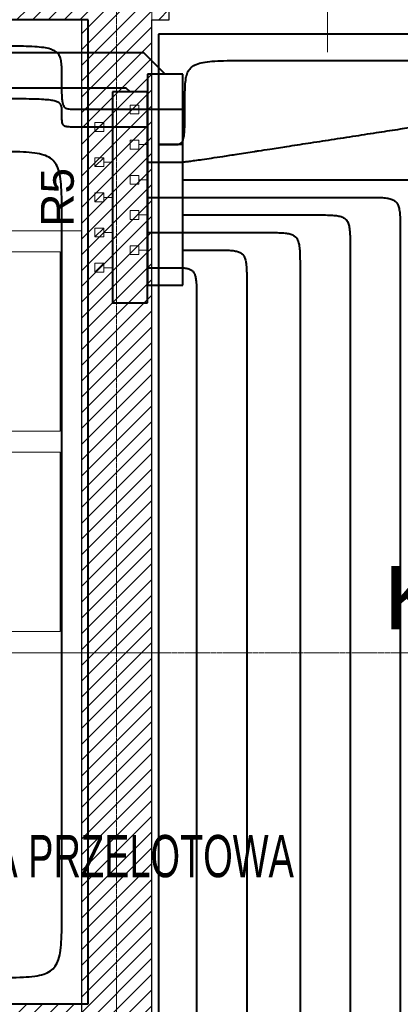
# Model space of a CAD drawing. Header units: millimetres. Extents: x 49908 to 79848, y -11883 to -3092.
# Tile 133 of 222: x 69653 to 69761, y -6127 to -5847. Entities that reach past the tile are written whole.
import ezdxf
from ezdxf.enums import TextEntityAlignment as Align
from ezdxf.lldxf.tags import DXFTag

# ---------------------------------------------------------------- set-up
doc = ezdxf.new("R2010")
doc.units = ezdxf.units.MM
doc.linetypes.add('AUSGEZOGEN', pattern=[0])
doc.linetypes.add('DASHDOT', pattern=[1, 0.5, -0.25, 0, -0.25])
for name, color, linetype, lineweight in [('A opis', 9, 'Continuous', 13), ('A stolarka', 9, 'Continuous', 9), ('A wyp ruchome', 9, 'Continuous', 9), ('A_HATCH', 9, 'Continuous', 9), ('A_MUROWANE', 9, 'Continuous', 25), ('A_OSIE', 9, 'DASHDOT', 9), ('\x9dciany', 9, 'Continuous', 9)]:
    doc.layers.add(name, color=color, linetype=linetype, lineweight=lineweight)
doc.layers.add('IS_Armatura_Therm', color=7, linetype='SOLID')
doc.layers.add('IS_Inne_Urzadzenia_Therm', color=7, linetype='Continuous')
for name, color, linetype, true_color in [('IS_Ogrzewanie_płaszczyznowe', 7, 'SOLID', 0xac00e6), ('IS_Przyłącza_o.p._Powrót', 7, 'DASH', 0x438955), ('IS_Przyłącza_o.p._Zasilanie', 7, 'SOLID', 0xff9124)]:
    doc.layers.add(name, color=color, linetype=linetype, true_color=true_color)
for name, color, linetype, lineweight, true_color in [('IS_Powrót', 7, 'DASH', 25, 0x0000e6), ('IS_Rozdzielacze_Powrót', 5, 'DASH', 25, 0x0000ff), ('IS_Rozdzielacze_Zasilanie', 1, 'SOLID', 25, 0xff0000), ('IS_Rys.pętli_o.p._Powrót', 7, 'DASH', 13, 0x4c9a5f), ('IS_Rys.pętli_o.p._Zasilanie', 7, 'SOLID', 13, 0xff8c1a), ('IS_Zasilanie', 7, 'SOLID', 25, 0xeb0000)]:
    doc.layers.add(name, color=color, linetype=linetype, lineweight=lineweight, true_color=true_color)
doc.styles.add('Arial CE', font='arial.ttf')
tags = doc.linetypes.add('DASH', pattern=[15, 10, -5]).pattern_tags.tags
tags[6:7] = [DXFTag(74, 4), DXFTag(75, 0), DXFTag(340, '0'), DXFTag(46, 0.0), DXFTag(50, 0.0), DXFTag(44, 0.0), DXFTag(45, 0.0)]
tags[4:5] = [DXFTag(74, 4), DXFTag(75, 0), DXFTag(340, '0'), DXFTag(46, 0.0), DXFTag(50, 0.0), DXFTag(44, 0.0), DXFTag(45, 0.0)]
tags = doc.linetypes.add('SOLID', pattern=[10, 10, 0]).pattern_tags.tags
tags[6:7] = [DXFTag(74, 4), DXFTag(75, 0), DXFTag(340, '0'), DXFTag(46, 0.0), DXFTag(50, 0.0), DXFTag(44, 0.0), DXFTag(45, 0.0)]
tags[4:5] = [DXFTag(74, 4), DXFTag(75, 0), DXFTag(340, '0'), DXFTag(46, 0.0), DXFTag(50, 0.0), DXFTag(44, 0.0), DXFTag(45, 0.0)]
pattern_1 = [(45, (16000, 0), (-2.24506403, 2.24506403), [])]

msp = doc.modelspace()

# ---------------------------------------------------------------- hatches: boundary and pattern name
at = {"layer": 'A_HATCH', "transparency": 33554687}
h = msp.add_hatch(dxfattribs=at)
h.set_pattern_fill('ANSI31', color=256, angle=360)
h.set_pattern_definition(pattern_1)
h.paths.add_polyline_path([(69100.47, -6009.74), (69080.47, -6009.74), (69080.47, -6426.63), (69100.47, -6426.63)])
h.paths.add_polyline_path([(69100.47, -5426.63), (69080.47, -5426.63), (69080.47, -5486.63), (68700.47, -5486.63), (68700.47, -5439.13), (68680.47, -5439.13), (68680.47, -5566.63), (68700.47, -5566.63), (68700.47, -5506.63), (69080.47, -5506.63), (69080.47, -5566.63), (69100.47, -5566.63)])
h.paths.add_polyline_path([(69100.47, -4926.63), (69042.97, -4926.63), (69042.97, -4946.63), (69080.47, -4946.63), (69080.47, -5326.63), (69100.47, -5326.63)])
h.paths.add_polyline_path([(68942.97, -4926.63), (68837.97, -4926.63), (68837.97, -4946.63), (68942.97, -4946.63)])
h.paths.add_polyline_path([(69695.47, -5826.63), (69555.47, -5826.63), (69555.47, -5846.63), (69670.47, -5846.63), (69670.47, -6026.63), (69690.47, -6026.63), (69690.47, -5846.63), (69695.47, -5846.63)])
h.paths.add_polyline_path([(69690.47, -6026.63), (69670.47, -6026.63), (69670.47, -6126.63), (69690.47, -6126.63)])
h.paths.add_polyline_path([(69690.47, -6126.63), (69670.47, -6126.63), (69670.47, -6181.63), (69690.47, -6181.63)])
h.paths.add_polyline_path([(69940.47, -5826.63), (69790.47, -5826.63), (69790.47, -5846.63), (69940.47, -5846.63)])
h.paths.add_polyline_path([(69940.47, -5826.63), (69940.47, -5846.63)], flags=17)
h.paths.add_polyline_path([(69790.47, -5826.63), (69785.47, -5826.63), (69785.47, -5846.63), (69790.47, -5846.63)])
h.paths.add_polyline_path([(69325.47, -5826.63), (69325.47, -5846.63), (69465.47, -5846.63), (69465.47, -5826.63)])
h.paths.add_polyline_path([(69300.47, -5851.63), (69280.47, -5851.63), (69280.47, -5966.63), (69290.47, -5966.63), (69300.47, -5966.63)])
h.paths.add_polyline_path([(69300.47, -5439.13), (69280.47, -5439.13), (69280.47, -5813.63), (69300.47, -5813.63)])
h.paths.add_polyline_path([(69280.47, -5014.13), (69300.47, -5014.13), (69300.47, -4926.63), (69280.47, -4926.63)])
h.paths.add_polyline_path([(69300.47, -5039.13), (69280.47, -5039.13), (69280.47, -5414.13), (69300.47, -5414.13)])
h.paths.add_polyline_path([(68700.47, -5839.13), (68680.47, -5839.13), (68680.47, -5909.74), (68700.47, -5909.74)])
h.paths.add_polyline_path([(68700.47, -5814.13), (68700.47, -5826.63), (69080.47, -5826.63), (69080.47, -5909.74), (69100.47, -5909.74), (69100.47, -5666.63), (69080.47, -5666.63), (69080.47, -5806.63), (68700.47, -5806.63), (68700.47, -5666.63), (68680.47, -5666.63), (68680.47, -5814.13)])
h.paths.add_polyline_path([(68680.47, -5014.13), (68700.47, -5014.13), (68700.47, -4946.63), (68737.97, -4946.63), (68737.97, -4926.63), (68680.47, -4926.63)])
h.paths.add_polyline_path([(68700.47, -5039.13), (68680.47, -5039.13), (68680.47, -5314.13), (68700.47, -5314.13)])
h = msp.add_hatch(dxfattribs=at)
h.set_pattern_fill('ANSI31', color=256, angle=360)
h.set_pattern_definition(pattern_1)
h.paths.add_polyline_path([(69465.47, -5846.63), (69450.47, -5846.63), (69450.47, -6126.63), (69300.47, -6126.63), (69300.47, -6138.63), (69490.47, -6138.63), (69490.47, -6126.63), (69465.47, -6126.63)])
h.paths.add_polyline_path([(69490.47, -6314.63), (69300.47, -6314.63), (69300.47, -6326.63), (69490.47, -6326.63)])
h.paths.add_polyline_path([(69490.47, -6138.63), (69480.47, -6138.63), (69480.47, -6226.63), (69490.47, -6226.63)])
h.paths.add_polyline_path([(69670.47, -6126.63), (69580.47, -6126.63), (69580.47, -6138.63), (69670.47, -6138.63)])
h.paths.add_polyline_path([(69545.47, -6438.63), (69555.47, -6438.63), (69565.47, -6438.63), (69565.47, -6426.63), (69533.47, -6426.63), (69533.47, -6586.63), (69545.47, -6586.63)])
h.paths.add_polyline_path([(69433.47, -6426.63), (69425.47, -6426.63), (69425.47, -6586.63), (69431.47, -6586.63), (69431.47, -6438.63), (69433.47, -6438.63)])
h.paths.add_polyline_path([(70000.47, -6426.63), (69785.47, -6426.63), (69785.47, -6438.63), (70000.47, -6438.63)])
h.paths.add_polyline_path([(68725.47, -6370.63), (68700.47, -6370.63), (68700.47, -6382.63), (68725.47, -6382.63)])
h.paths.add_polyline_path([(68835.47, -6370.63), (68830.47, -6370.63), (68820.47, -6370.63), (68815.47, -6370.63), (68815.47, -6382.63), (68835.47, -6382.63)])
h.paths.add_polyline_path([(68965.47, -6370.63), (68925.47, -6370.63), (68925.47, -6382.63), (68965.47, -6382.63)])
h.paths.add_polyline_path([(69080.47, -6370.63), (69055.47, -6370.63), (69055.47, -6382.63), (69080.47, -6382.63)])
h.paths.add_polyline_path([(68960.47, -6225.63), (68950.47, -6225.63), (68950.47, -6370.63), (68960.47, -6370.63)])
h.paths.add_polyline_path([(69080.47, -6198.63), (68700.47, -6198.63), (68700.47, -6210.63), (69080.47, -6210.63)])
h.paths.add_polyline_path([(68960.47, -6210.63), (68950.47, -6210.63), (68950.47, -6225.63), (68960.47, -6225.63)])
h.paths.add_polyline_path([(68960.47, -6183.63), (68950.47, -6183.63), (68950.47, -6198.63), (68960.47, -6198.63)])
h.paths.add_polyline_path([(68960.47, -6038.63), (68950.47, -6038.63), (68950.47, -6183.63), (68960.47, -6183.63)])
h.paths.add_polyline_path([(68965.47, -6026.63), (68925.47, -6026.63), (68925.47, -6038.63), (68965.47, -6038.63)])
h.paths.add_polyline_path([(69080.47, -6026.63), (69055.47, -6026.63), (69055.47, -6038.63), (69080.47, -6038.63)])
h.paths.add_polyline_path([(68835.47, -6026.63), (68815.47, -6026.63), (68815.47, -6038.63), (68820.47, -6038.63), (68830.47, -6038.63), (68835.47, -6038.63)])
h.paths.add_polyline_path([(68725.47, -6026.63), (68700.47, -6026.63), (68700.47, -6038.63), (68725.47, -6038.63)])
h.paths.add_polyline_path([(68830.47, -6038.63), (68820.47, -6038.63), (68820.47, -6183.63), (68830.46, -6183.63), (68830.47, -6183.63)])
h.paths.add_polyline_path([(68830.47, -6183.63), (68820.47, -6183.63), (68820.47, -6198.63), (68830.47, -6198.63)])
h.paths.add_polyline_path([(68830.47, -6210.63), (68820.47, -6210.63), (68820.47, -6370.63), (68830.47, -6370.63)])

# ---------------------------------------------------------------- linework, layer by layer
at = {"layer": 'A opis', "ltscale": 0.5}
msp.add_line((69740.47, -5855.85), (69740.47, -5796.35), dxfattribs=at)
at = {"layer": 'A stolarka', "linetype": 'AUSGEZOGEN', "lineweight": 0}
msp.add_line((69740.47, -5834.13), (69740.47, -5849.13), dxfattribs=at)
at = {"layer": 'A wyp ruchome'}
for p, q in [((69664.47, -5963.63), (69616.47, -5963.63)), ((69664.47, -5969.63), (69616.47, -5969.63)), ((69664.47, -5969.63), (69616.47, -5969.63))]:
    msp.add_line(p, q, dxfattribs=at)
msp.add_lwpolyline([(69670.47, -5906.63), (69670.47, -6026.63), (69610.47, -6026.63), (69610.47, -5906.63)], close=True, dxfattribs=at)
for points in [[(69616.47, -5963.63), (69616.47, -5912.63), (69664.47, -5912.63), (69664.47, -5963.63)], [(69664.47, -5969.63), (69664.47, -6020.63), (69616.47, -6020.63), (69616.47, -5969.63)]]:
    msp.add_lwpolyline(points, dxfattribs=at)
at = {"layer": 'A_MUROWANE'}
msp.add_lwpolyline([(69555.47, -5846.63), (69670.47, -5846.63), (69670.47, -6181.63), (69690.47, -6181.63), (69690.47, -5846.63), (69695.47, -5846.63), (69695.47, -5826.63), (69555.47, -5826.63)], close=True, dxfattribs=at)
msp.add_lwpolyline([(69670.47, -6126.63), (69580.47, -6126.63), (69580.47, -6138.63), (69670.47, -6138.63)], dxfattribs=at)
at = {"layer": 'A_OSIE', "ltscale": 0.3, "transparency": 33554559}
for p, q in [((69680.47, -3898.75), (69680.47, -7144.42)), ((69690.47, -3902.99), (69690.47, -7140.05)), ((70341.81, -6026.63), (67440.85, -6026.63))]:
    msp.add_line(p, q, dxfattribs=at)
at = {"layer": 'IS_Armatura_Therm', "color": 1, "lineweight": 20}
for p, q in [((69686.82, -5870.9), (69684.32, -5870.9)), ((69684.32, -5870.9), (69684.32, -5873.4)), ((69686.82, -5873.4), (69686.82, -5870.9)), ((69684.32, -5873.4), (69686.82, -5873.4)), ((69689.32, -5872.15), (69686.82, -5872.15)), ((69686.82, -5880.9), (69684.32, -5880.9)), ((69684.32, -5880.9), (69684.32, -5883.4)), ((69686.82, -5883.4), (69686.82, -5880.9)), ((69689.32, -5882.15), (69686.82, -5882.15)), ((69684.32, -5883.4), (69686.82, -5883.4)), ((69686.82, -5890.9), (69684.32, -5890.9)), ((69684.32, -5890.9), (69684.32, -5893.4)), ((69686.82, -5893.4), (69686.82, -5890.9)), ((69684.32, -5893.4), (69686.82, -5893.4)), ((69689.32, -5892.15), (69686.82, -5892.15)), ((69686.82, -5900.9), (69684.32, -5900.9)), ((69684.32, -5900.9), (69684.32, -5903.4)), ((69686.82, -5903.4), (69686.82, -5900.9)), ((69689.32, -5902.15), (69686.82, -5902.15)), ((69684.32, -5903.4), (69686.82, -5903.4)), ((69686.82, -5910.9), (69684.32, -5910.9)), ((69684.32, -5910.9), (69684.32, -5913.4)), ((69684.32, -5913.4), (69686.82, -5913.4)), ((69686.82, -5913.4), (69686.82, -5910.9)), ((69689.32, -5912.15), (69686.82, -5912.15))]:
    msp.add_line(p, q, dxfattribs=at)
at = {"layer": 'IS_Armatura_Therm', "color": 5, "lineweight": 20}
for p, q in [((69676.82, -5875.9), (69674.32, -5875.9)), ((69674.32, -5875.9), (69674.32, -5878.4)), ((69676.82, -5875.9), (69674.32, -5878.4)), ((69676.82, -5878.4), (69676.82, -5875.9)), ((69679.32, -5877.15), (69676.82, -5877.15)), ((69674.32, -5878.4), (69676.82, -5878.4)), ((69676.82, -5885.9), (69674.32, -5885.9)), ((69674.32, -5885.9), (69674.32, -5888.4)), ((69676.82, -5885.9), (69674.32, -5888.4)), ((69676.82, -5888.4), (69676.82, -5885.9)), ((69679.32, -5887.15), (69676.82, -5887.15)), ((69674.32, -5888.4), (69676.82, -5888.4)), ((69676.82, -5895.9), (69674.32, -5895.9)), ((69674.32, -5895.9), (69674.32, -5898.4)), ((69676.82, -5895.9), (69674.32, -5898.4)), ((69676.82, -5898.4), (69676.82, -5895.9)), ((69674.32, -5898.4), (69676.82, -5898.4)), ((69679.32, -5897.15), (69676.82, -5897.15)), ((69676.82, -5905.9), (69674.32, -5905.9)), ((69674.32, -5905.9), (69674.32, -5908.4)), ((69676.82, -5905.9), (69674.32, -5908.4)), ((69676.82, -5908.4), (69676.82, -5905.9)), ((69679.32, -5907.15), (69676.82, -5907.15)), ((69674.32, -5908.4), (69676.82, -5908.4)), ((69676.82, -5915.9), (69674.32, -5915.9)), ((69674.32, -5915.9), (69674.32, -5918.4)), ((69676.82, -5915.9), (69674.32, -5918.4)), ((69676.82, -5918.4), (69676.82, -5915.9)), ((69674.32, -5918.4), (69676.82, -5918.4)), ((69679.32, -5917.15), (69676.82, -5917.15))]:
    msp.add_line(p, q, dxfattribs=at)
at = {"layer": 'IS_Ogrzewanie_płaszczyznowe', "lineweight": 40}
for p, q in [((69672.42, -5846.65), (69463.21, -5846.65)), ((69672.42, -6126.51), (69672.42, -5846.65)), ((69972.97, -5850.71), (69692.42, -5850.71)), ((69692.42, -5850.71), (69692.42, -6132.51)), ((69484.6, -6126.51), (69672.42, -6126.51))]:
    msp.add_line(p, q, dxfattribs=at)
at = {"layer": 'IS_Powrót', "lineweight": 40}
for p, q in [((69683.22, -5866.06), (69139.39, -5866.06)), ((69684.32, -5867.15), (69683.22, -5866.06))]:
    msp.add_line(p, q, dxfattribs=at)
at = {"layer": 'IS_Przyłącza_o.p._Powrót', "lineweight": 40}
for points, knots in [([(69689.32, -5877.15), (69689.19, -5877.15), (69688.7, -5877.15), (69687.67, -5877.15), (69686.11, -5877.15), (69684.16, -5877.15), (69681.99, -5877.15), (69679.75, -5877.15), (69677.58, -5877.15), (69675.63, -5877.15), (69674.07, -5877.15), (69673.05, -5877.15), (69672.55, -5877.15), (69672.42, -5877.15)], [0, 0, 0, 0, 0.0039348, 0.0147239, 0.030844, 0.0507721, 0.0729849, 0.0959593, 0.118172, 0.1381001, 0.1542202, 0.1650093, 0.1689441, 0.1689441, 0.1689441, 0.1689441]), ([(69689.32, -5887.15), (69689.34, -5887.15), (69689.43, -5887.15), (69689.62, -5887.15), (69689.91, -5887.15), (69690.27, -5887.15), (69690.66, -5887.15), (69691.08, -5887.15), (69691.48, -5887.15), (69691.83, -5887.15), (69692.12, -5887.15), (69692.31, -5887.15), (69692.4, -5887.15), (69692.42, -5887.15)], [0, 0, 0, 0, 0.00072331, 0.0027066, 0.00566985, 0.00933309, 0.01341632, 0.01763955, 0.02172278, 0.02538601, 0.02834927, 0.03033255, 0.03105587, 0.03105587, 0.03105587, 0.03105587]), ([(69689.32, -5897.15), (69689.8, -5897.15), (69691.6, -5897.15), (69695.36, -5897.15), (69701.08, -5897.15), (69708.19, -5897.15), (69716.13, -5897.15), (69724.36, -5897.15), (69732.31, -5897.15), (69739.42, -5897.15), (69745.13, -5897.15), (69748.9, -5897.15), (69750.7, -5897.15), (69751.18, -5897.15)], [0, 0, 0, 0, 0.0144074, 0.0539117, 0.1129357, 0.1859023, 0.2672346, 0.3513554, 0.4326877, 0.5056543, 0.5646783, 0.6041826, 0.61859, 0.61859, 0.61859, 0.61859]), ([(69751.18, -5897.15), (69752.01, -5897.15), (69753.51, -5897.15), (69755.57, -5897.19), (69757.22, -5897.31), (69758.53, -5897.57), (69759.56, -5898.02), (69760.31, -5898.77), (69760.76, -5899.8), (69761.02, -5901.11), (69761.14, -5902.76), (69761.18, -5904.82), (69761.18, -5906.33), (69761.18, -5907.15)], [0, 0, 0, 0, 0.0248686, 0.0452361, 0.061602, 0.0745999, 0.0851852, 0.0948541, 0.1054394, 0.1184374, 0.1348033, 0.1551707, 0.1800393, 0.1800393, 0.1800393, 0.1800393]), ([(69689.32, -5907.15), (69689.58, -5907.15), (69690.55, -5907.15), (69692.58, -5907.15), (69695.66, -5907.15), (69699.49, -5907.15), (69703.78, -5907.15), (69708.21, -5907.15), (69712.5, -5907.15), (69716.33, -5907.15), (69719.41, -5907.15), (69721.44, -5907.15), (69722.41, -5907.15), (69722.67, -5907.15)], [0, 0, 0, 0, 0.0077677, 0.0290662, 0.0608888, 0.1002284, 0.1440783, 0.1894317, 0.2332816, 0.2726212, 0.3044438, 0.3257423, 0.33351, 0.33351, 0.33351, 0.33351]), ([(69722.67, -5907.15), (69723.5, -5907.15), (69725.01, -5907.15), (69727.06, -5907.19), (69728.71, -5907.31), (69730.03, -5907.57), (69731.06, -5908.02), (69731.8, -5908.77), (69732.26, -5909.8), (69732.51, -5911.11), (69732.63, -5912.76), (69732.67, -5914.82), (69732.67, -5916.33), (69732.67, -5917.15)], [0, 0, 0, 0, 0.0248686, 0.0452361, 0.061602, 0.0745999, 0.0851852, 0.0948541, 0.1054394, 0.1184374, 0.1348033, 0.1551707, 0.1800393, 0.1800393, 0.1800393, 0.1800393]), ([(69761.18, -5907.15), (69761.18, -5909.75), (69761.18, -5919.44), (69761.18, -5939.75), (69761.18, -5970.6), (69761.18, -6008.96), (69761.18, -6051.84), (69761.18, -6096.22), (69761.18, -6139.1), (69761.18, -6177.47), (69761.18, -6208.31), (69761.18, -6228.62), (69761.18, -6238.32), (69761.18, -6240.91)], [0, 0, 0, 0, 0.077734, 0.290876, 0.609335, 1.00302, 1.441842, 1.895708, 2.33453, 2.728215, 3.046674, 3.259816, 3.33755, 3.33755, 3.33755, 3.33755]), ([(69689.32, -5917.15), (69689.37, -5917.15), (69689.57, -5917.15), (69690, -5917.15), (69690.64, -5917.15), (69691.44, -5917.15), (69692.34, -5917.15), (69693.26, -5917.15), (69694.16, -5917.15), (69694.96, -5917.15), (69695.6, -5917.15), (69696.03, -5917.15), (69696.23, -5917.15), (69696.29, -5917.15)], [0, 0, 0, 0, 0.00162278, 0.00607235, 0.01272053, 0.02093914, 0.03010002, 0.03957498, 0.04873586, 0.05695447, 0.06360265, 0.06805222, 0.069675, 0.069675, 0.069675, 0.069675]), ([(69696.29, -5917.15), (69696.86, -5917.15), (69697.91, -5917.15), (69699.35, -5917.19), (69700.51, -5917.31), (69701.44, -5917.58), (69702.17, -5918.06), (69702.67, -5918.81), (69702.97, -5919.82), (69703.14, -5921.12), (69703.23, -5922.77), (69703.25, -5924.82), (69703.25, -5926.33), (69703.25, -5927.15)], [0, 0, 0, 0, 0.0173273, 0.0315233, 0.0429721, 0.0522454, 0.0603202, 0.0686531, 0.0787149, 0.091559, 0.1078928, 0.1282568, 0.1531253, 0.1531253, 0.1531253, 0.1531253]), ([(69732.67, -5917.15), (69732.67, -5919.46), (69732.67, -5928.1), (69732.67, -5946.19), (69732.67, -5973.65), (69732.67, -6007.82), (69732.67, -6046.01), (69732.67, -6085.53), (69732.67, -6123.72), (69732.67, -6157.88), (69732.67, -6185.35), (69732.67, -6203.44), (69732.67, -6212.08), (69732.67, -6214.38)], [0, 0, 0, 0, 0.069227, 0.259042, 0.542648, 0.893247, 1.284043, 1.688237, 2.079033, 2.429632, 2.713238, 2.903053, 2.97228, 2.97228, 2.97228, 2.97228]), ([(69703.25, -5927.15), (69703.25, -5929.14), (69703.25, -5936.57), (69703.25, -5952.13), (69703.25, -5975.77), (69703.25, -6005.17), (69703.25, -6038.03), (69703.25, -6072.04), (69703.25, -6104.89), (69703.25, -6134.29), (69703.25, -6157.93), (69703.25, -6173.49), (69703.25, -6180.92), (69703.25, -6182.91)], [0, 0, 0, 0, 0.059567, 0.222894, 0.466925, 0.768601, 1.104864, 1.452656, 1.788919, 2.090595, 2.334626, 2.497953, 2.55752, 2.55752, 2.55752, 2.55752])]:
    msp.add_open_spline(points, degree=3, knots=knots, dxfattribs=at)
at = {"layer": 'IS_Przyłącza_o.p._Zasilanie', "lineweight": 40}
for points, knots in [([(69699.32, -5872.15), (69699.11, -5872.15), (69698.33, -5872.15), (69696.69, -5872.15), (69694.21, -5872.15), (69691.11, -5872.15), (69687.66, -5872.15), (69684.08, -5872.15), (69680.63, -5872.15), (69677.54, -5872.15), (69675.05, -5872.15), (69673.41, -5872.15), (69672.63, -5872.15), (69672.42, -5872.15)], [0, 0, 0, 0, 0.0062639, 0.0234392, 0.049101, 0.0808247, 0.1161855, 0.1527586, 0.1881194, 0.2198431, 0.245505, 0.2626802, 0.2689441, 0.2689441, 0.2689441, 0.2689441]), ([(69699.32, -5882.15), (69699.26, -5882.15), (69699.06, -5882.15), (69698.64, -5882.15), (69698.01, -5882.15), (69697.21, -5882.15), (69696.33, -5882.15), (69695.41, -5882.15), (69694.53, -5882.15), (69693.73, -5882.15), (69693.1, -5882.15), (69692.68, -5882.15), (69692.48, -5882.15), (69692.42, -5882.15)], [0, 0, 0, 0, 0.00160576, 0.00600865, 0.0125871, 0.0207195, 0.02978428, 0.03915985, 0.04822463, 0.05635704, 0.06293548, 0.06733837, 0.06894413, 0.06894413, 0.06894413, 0.06894413]), ([(69699.32, -5892.15), (69699.83, -5892.15), (69701.75, -5892.15), (69705.76, -5892.15), (69711.85, -5892.15), (69719.43, -5892.15), (69727.9, -5892.15), (69736.67, -5892.15), (69745.14, -5892.15), (69752.72, -5892.15), (69758.81, -5892.15), (69762.82, -5892.15), (69764.74, -5892.15), (69765.25, -5892.15)], [0, 0, 0, 0, 0.0153563, 0.0574623, 0.1203735, 0.1981458, 0.2848345, 0.3744955, 0.4611842, 0.5389565, 0.6018677, 0.6439737, 0.65933, 0.65933, 0.65933, 0.65933]), ([(69699.32, -5902.15), (69699.61, -5902.15), (69700.7, -5902.15), (69702.99, -5902.15), (69706.47, -5902.15), (69710.79, -5902.15), (69715.63, -5902.15), (69720.63, -5902.15), (69725.46, -5902.15), (69729.79, -5902.15), (69733.26, -5902.15), (69735.55, -5902.15), (69736.64, -5902.15), (69736.94, -5902.15)], [0, 0, 0, 0, 0.0087618, 0.0327859, 0.0686808, 0.1130548, 0.1625163, 0.2136737, 0.2631352, 0.3075092, 0.3434041, 0.3674282, 0.37619, 0.37619, 0.37619, 0.37619]), ([(69736.94, -5902.15), (69737.77, -5902.15), (69739.27, -5902.15), (69741.33, -5902.19), (69742.98, -5902.31), (69744.29, -5902.57), (69745.32, -5903.02), (69746.07, -5903.77), (69746.52, -5904.8), (69746.78, -5906.11), (69746.9, -5907.76), (69746.94, -5909.82), (69746.94, -5911.33), (69746.94, -5912.15)], [0, 0, 0, 0, 0.0248686, 0.0452361, 0.061602, 0.0745999, 0.0851852, 0.0948541, 0.1054394, 0.1184374, 0.1348033, 0.1551707, 0.1800393, 0.1800393, 0.1800393, 0.1800393]), ([(69699.32, -5912.15), (69699.39, -5912.15), (69699.65, -5912.15), (69700.21, -5912.15), (69701.05, -5912.15), (69702.09, -5912.15), (69703.26, -5912.15), (69704.47, -5912.15), (69705.64, -5912.15), (69706.69, -5912.15), (69707.53, -5912.15), (69708.08, -5912.15), (69708.35, -5912.15), (69708.42, -5912.15)], [0, 0, 0, 0, 0.00211981, 0.00793219, 0.01661656, 0.02735237, 0.03931903, 0.05169597, 0.06366263, 0.07439844, 0.08308281, 0.08889519, 0.091015, 0.091015, 0.091015, 0.091015]), ([(69708.42, -5912.15), (69709.17, -5912.15), (69710.55, -5912.15), (69712.42, -5912.19), (69713.92, -5912.31), (69715.12, -5912.57), (69716.06, -5913.03), (69716.74, -5913.78), (69717.15, -5914.8), (69717.38, -5916.11), (69717.49, -5917.77), (69717.52, -5919.82), (69717.52, -5921.33), (69717.52, -5922.15)], [0, 0, 0, 0, 0.0226342, 0.0411729, 0.0560801, 0.0679661, 0.0777856, 0.0870303, 0.0974439, 0.1103908, 0.126746, 0.1471123, 0.1719809, 0.1719809, 0.1719809, 0.1719809]), ([(69746.94, -5912.15), (69746.94, -5914.61), (69746.94, -5923.78), (69746.94, -5943), (69746.94, -5972.19), (69746.94, -6008.49), (69746.94, -6049.06), (69746.94, -6091.06), (69746.94, -6131.63), (69746.94, -6167.94), (69746.94, -6197.12), (69746.94, -6216.34), (69746.94, -6225.52), (69746.94, -6227.97)], [0, 0, 0, 0, 0.073555, 0.27524, 0.57658, 0.949103, 1.364335, 1.793805, 2.209037, 2.58156, 2.8829, 3.084585, 3.15814, 3.15814, 3.15814, 3.15814]), ([(69717.52, -5922.15), (69717.52, -5924.3), (69717.52, -5932.31), (69717.52, -5949.09), (69717.52, -5974.57), (69717.52, -6006.27), (69717.52, -6041.7), (69717.52, -6078.37), (69717.52, -6113.79), (69717.52, -6145.49), (69717.52, -6170.97), (69717.52, -6187.76), (69717.52, -6195.77), (69717.52, -6197.91)], [0, 0, 0, 0, 0.064225, 0.240325, 0.503439, 0.828706, 1.191265, 1.566255, 1.928814, 2.254081, 2.517195, 2.693295, 2.75752, 2.75752, 2.75752, 2.75752])]:
    msp.add_open_spline(points, degree=3, knots=knots, dxfattribs=at)
at = {"layer": 'IS_Rozdzielacze_Powrót', "linetype": 'SOLID', "lineweight": 40}
for p, q in [((69689.32, -5867.15), (69679.32, -5867.15)), ((69679.32, -5867.15), (69679.32, -5927.15)), ((69689.32, -5927.15), (69689.32, -5867.15)), ((69679.32, -5927.15), (69689.32, -5927.15)), ((69689.32, -5927.15), (69689.32, -5927.15))]:
    msp.add_line(p, q, dxfattribs=at)
at = {"layer": 'IS_Rozdzielacze_Zasilanie', "lineweight": 40}
for p, q in [((69699.32, -5862.15), (69689.32, -5862.15)), ((69689.32, -5862.15), (69689.32, -5922.15)), ((69699.32, -5922.15), (69699.32, -5862.15)), ((69689.32, -5922.15), (69699.32, -5922.15)), ((69699.32, -5922.15), (69699.32, -5922.15))]:
    msp.add_line(p, q, dxfattribs=at)
at = {"layer": 'IS_Rys.pętli_o.p._Powrót', "lineweight": 40}
for points, knots in [([(69664.92, -5873.15), (69664.92, -5872.82), (69664.93, -5872.21), (69664.85, -5871.37), (69664.56, -5870.64), (69663.92, -5870.09), (69662.92, -5869.73), (69661.51, -5869.47), (69659.56, -5869.31), (69656.99, -5869.21), (69653.7, -5869.16), (69649.6, -5869.15), (69646.58, -5869.15), (69644.92, -5869.15)], [0, 0, 0, 0, 0.0099588, 0.0181791, 0.0253042, 0.0328381, 0.0427685, 0.0567138, 0.0758852, 0.1013041, 0.1339161, 0.1746379, 0.224375, 0.224375, 0.224375, 0.224375]), ([(69668.67, -5877.15), (69668.36, -5877.15), (69667.8, -5877.16), (69667.03, -5877.14), (69666.41, -5877.09), (69665.91, -5876.99), (69665.52, -5876.8), (69665.25, -5876.5), (69665.08, -5876.09), (69664.98, -5875.57), (69664.94, -5874.91), (69664.92, -5874.09), (69664.92, -5873.48), (69664.92, -5873.15)], [0, 0, 0, 0, 0.00932574, 0.01696388, 0.02310437, 0.0279942, 0.03201548, 0.0357662, 0.03995558, 0.04514549, 0.05169556, 0.05985062, 0.06980836, 0.06980836, 0.06980836, 0.06980836]), ([(69672.42, -5877.15), (69672.39, -5877.15), (69672.29, -5877.15), (69672.06, -5877.15), (69671.71, -5877.15), (69671.28, -5877.15), (69670.8, -5877.15), (69670.3, -5877.15), (69669.82, -5877.15), (69669.39, -5877.15), (69669.04, -5877.15), (69668.81, -5877.15), (69668.7, -5877.15), (69668.67, -5877.15)], [0, 0, 0, 0, 0.0008734, 0.00326822, 0.00684636, 0.01126972, 0.01620023, 0.02129977, 0.02623028, 0.03065364, 0.03423178, 0.0366266, 0.0375, 0.0375, 0.0375, 0.0375]), ([(69719.69, -5884.1), (69720.08, -5884.04), (69721.56, -5883.81), (69724.65, -5883.34), (69729.34, -5882.61), (69735.18, -5881.71), (69741.71, -5880.7), (69748.46, -5879.66), (69754.99, -5878.65), (69760.83, -5877.75), (69765.52, -5877.03), (69768.61, -5876.55), (69770.09, -5876.32), (69770.48, -5876.26)], [0, 0, 0, 0, 0.0119708, 0.0447941, 0.093836, 0.1544625, 0.2220398, 0.2919341, 0.3595115, 0.420138, 0.4691799, 0.5020031, 0.513974, 0.513974, 0.513974, 0.513974]), ([(69696.17, -5887.15), (69696.49, -5887.15), (69697.09, -5887.16), (69698, -5887.14), (69698.93, -5887.1), (69699.99, -5887.01), (69701.29, -5886.86), (69702.93, -5886.64), (69705.02, -5886.34), (69707.67, -5885.95), (69710.98, -5885.45), (69715.06, -5884.82), (69718.05, -5884.36), (69719.69, -5884.1)], [0, 0, 0, 0, 0.0094742, 0.0181505, 0.0270965, 0.0373876, 0.0501016, 0.0663141, 0.0870977, 0.1135228, 0.146659, 0.1875752, 0.2373401, 0.2373401, 0.2373401, 0.2373401]), ([(69692.42, -5887.15), (69692.45, -5887.15), (69692.56, -5887.15), (69692.79, -5887.15), (69693.14, -5887.15), (69693.57, -5887.15), (69694.05, -5887.15), (69694.55, -5887.15), (69695.03, -5887.15), (69695.46, -5887.15), (69695.81, -5887.15), (69696.04, -5887.15), (69696.14, -5887.15), (69696.17, -5887.15)], [0, 0, 0, 0, 0.0008734, 0.00326822, 0.00684636, 0.01126972, 0.01620023, 0.02129977, 0.02623028, 0.03065364, 0.03423178, 0.0366266, 0.0375, 0.0375, 0.0375, 0.0375])]:
    msp.add_open_spline(points, degree=3, knots=knots, dxfattribs=at)
at = {"layer": 'IS_Rys.pętli_o.p._Zasilanie', "lineweight": 40}
for points, knots in [([(69664.92, -5863.15), (69664.92, -5862.4), (69664.93, -5861.05), (69664.85, -5859.19), (69664.6, -5857.67), (69664.04, -5856.42), (69663.02, -5855.49), (69661.55, -5854.89), (69659.58, -5854.51), (69656.99, -5854.29), (69653.7, -5854.18), (69649.6, -5854.15), (69646.58, -5854.15), (69644.92, -5854.15)], [0, 0, 0, 0, 0.0223925, 0.0407556, 0.0557106, 0.0684235, 0.0809865, 0.0959823, 0.1155068, 0.1410243, 0.1736567, 0.2143807, 0.2641178, 0.2641178, 0.2641178, 0.2641178]), ([(69699.92, -5870.18), (69699.92, -5869.19), (69699.92, -5867.38), (69700, -5864.92), (69700.24, -5862.92), (69700.78, -5861.3), (69701.77, -5860.05), (69703.27, -5859.21), (69705.26, -5858.7), (69707.85, -5858.4), (69711.15, -5858.25), (69715.25, -5858.21), (69718.27, -5858.21), (69719.92, -5858.21)], [0, 0, 0, 0, 0.0297733, 0.054172, 0.0738985, 0.0900846, 0.1047308, 0.1206675, 0.140524, 0.1661356, 0.1987874, 0.2395135, 0.2892506, 0.2892506, 0.2892506, 0.2892506]), ([(69719.92, -5858.21), (69721.91, -5858.21), (69729.32, -5858.21), (69744.86, -5858.21), (69768.45, -5858.21), (69797.8, -5858.21), (69830.6, -5858.21), (69864.55, -5858.21), (69897.34, -5858.21), (69926.69, -5858.21), (69950.28, -5858.21), (69965.82, -5858.21), (69973.24, -5858.21), (69975.22, -5858.21)], [0, 0, 0, 0, 0.05946, 0.222495, 0.466089, 0.767225, 1.102885, 1.450055, 1.785715, 2.086851, 2.330445, 2.49348, 2.55294, 2.55294, 2.55294, 2.55294]), ([(69668.67, -5872.15), (69668.36, -5872.15), (69667.8, -5872.16), (69667.02, -5872.12), (69666.39, -5872.01), (69665.86, -5871.75), (69665.48, -5871.29), (69665.23, -5870.63), (69665.08, -5869.75), (69664.98, -5868.58), (69664.94, -5867.1), (69664.92, -5865.25), (69664.92, -5863.9), (69664.92, -5863.15)], [0, 0, 0, 0, 0.0093259, 0.0169758, 0.0232233, 0.0286026, 0.0340645, 0.0407331, 0.0494948, 0.060975, 0.0756647, 0.0939987, 0.1163907, 0.1163907, 0.1163907, 0.1163907]), ([(69696.17, -5882.15), (69696.48, -5882.15), (69697.05, -5882.16), (69697.83, -5882.11), (69698.48, -5881.95), (69699.01, -5881.59), (69699.37, -5880.98), (69699.61, -5880.12), (69699.77, -5878.95), (69699.86, -5877.41), (69699.91, -5875.44), (69699.92, -5872.98), (69699.92, -5871.18), (69699.92, -5870.18)], [0, 0, 0, 0, 0.0093261, 0.0169873, 0.0233355, 0.0291448, 0.0356952, 0.0442727, 0.0558247, 0.0710617, 0.0905878, 0.1149646, 0.1447376, 0.1447376, 0.1447376, 0.1447376]), ([(69672.42, -5872.15), (69672.39, -5872.15), (69672.29, -5872.15), (69672.06, -5872.15), (69671.71, -5872.15), (69671.28, -5872.15), (69670.8, -5872.15), (69670.3, -5872.15), (69669.82, -5872.15), (69669.39, -5872.15), (69669.04, -5872.15), (69668.81, -5872.15), (69668.7, -5872.15), (69668.67, -5872.15)], [0, 0, 0, 0, 0.0008734, 0.00326822, 0.00684636, 0.01126972, 0.01620023, 0.02129977, 0.02623028, 0.03065364, 0.03423178, 0.0366266, 0.0375, 0.0375, 0.0375, 0.0375]), ([(69692.42, -5882.15), (69692.45, -5882.15), (69692.56, -5882.15), (69692.79, -5882.15), (69693.14, -5882.15), (69693.57, -5882.15), (69694.05, -5882.15), (69694.55, -5882.15), (69695.03, -5882.15), (69695.46, -5882.15), (69695.81, -5882.15), (69696.04, -5882.15), (69696.14, -5882.15), (69696.17, -5882.15)], [0, 0, 0, 0, 0.0008734, 0.00326822, 0.00684636, 0.01126972, 0.01620023, 0.02129977, 0.02623028, 0.03065364, 0.03423178, 0.0366266, 0.0375, 0.0375, 0.0375, 0.0375]), ([(69664.92, -5904.15), (69664.92, -5902.49), (69664.93, -5899.47), (69664.85, -5895.37), (69664.61, -5892.06), (69664.1, -5889.43), (69663.19, -5887.37), (69661.7, -5885.88), (69659.64, -5884.97), (69657.01, -5884.46), (69653.7, -5884.22), (69649.6, -5884.14), (69646.58, -5884.15), (69644.92, -5884.15)], [0, 0, 0, 0, 0.0497373, 0.0904721, 0.1232039, 0.1491998, 0.1703704, 0.1897083, 0.2108788, 0.2368747, 0.2696065, 0.3103414, 0.3600787, 0.3600787, 0.3600787, 0.3600787]), ([(69664.92, -6099.01), (69664.92, -6097.49), (69664.92, -6091.83), (69664.92, -6079.97), (69664.92, -6061.97), (69664.92, -6039.57), (69664.92, -6014.53), (69664.92, -5988.62), (69664.92, -5963.59), (69664.92, -5941.19), (69664.92, -5923.18), (69664.92, -5911.32), (69664.92, -5905.66), (69664.92, -5904.15)], [0, 0, 0, 0, 0.045384, 0.169826, 0.355755, 0.585606, 0.841808, 1.106795, 1.362997, 1.592847, 1.778777, 1.903218, 1.948603, 1.948603, 1.948603, 1.948603]), ([(69644.92, -6119.01), (69646.58, -6119.01), (69649.6, -6119.01), (69653.7, -6118.93), (69657.01, -6118.69), (69659.64, -6118.18), (69661.7, -6117.27), (69663.19, -6115.78), (69664.1, -6113.72), (69664.61, -6111.1), (69664.85, -6107.79), (69664.93, -6103.68), (69664.92, -6100.66), (69664.92, -6099.01)], [0, 0, 0, 0, 0.0497373, 0.0904721, 0.1232039, 0.1491998, 0.1703704, 0.1897083, 0.2108788, 0.2368747, 0.2696065, 0.3103414, 0.3600787, 0.3600787, 0.3600787, 0.3600787])]:
    msp.add_open_spline(points, degree=3, knots=knots, dxfattribs=at)
at = {"layer": 'IS_Zasilanie', "lineweight": 40}
for p, q in [((69688.22, -5856.06), (69149.39, -5856.06)), ((69694.32, -5862.15), (69688.22, -5856.06))]:
    msp.add_line(p, q, dxfattribs=at)
at = {"layer": '\x9dciany'}
msp.add_lwpolyline([(69670.47, -6026.63), (69690.47, -6026.63)], dxfattribs=at)

# ---------------------------------------------------------------- texts
at = {"layer": 'IS_Inne_Urzadzenia_Therm', "linetype": 'SOLID', "ltscale": 0.01, "insert": (69668.44, -5897.15), "char_height": 9.36, "attachment_point": 8, "rotation": 90}
msp.add_mtext('\\fArial|b0|i0;R5', dxfattribs=at)
at = {"layer": '\x9dciany', "linetype": 'Continuous', "lineweight": 35, "style": 'Arial CE'}
for s, height, width, p, p2 in [('KUCHNIA', 18, 0.95243, (69756.7, -6019.99), (69864.49, -6019.99)), ('SZAFA PRZELOTOWA', 12, 0.644178, (69617.53, -6090.48), (69730.93, -6090.48))]:
    msp.add_text(s, height=height, dxfattribs=dict(at, width=width)).set_placement(p, p2, align=Align.FIT)

doc.saveas('drawing.dxf')
